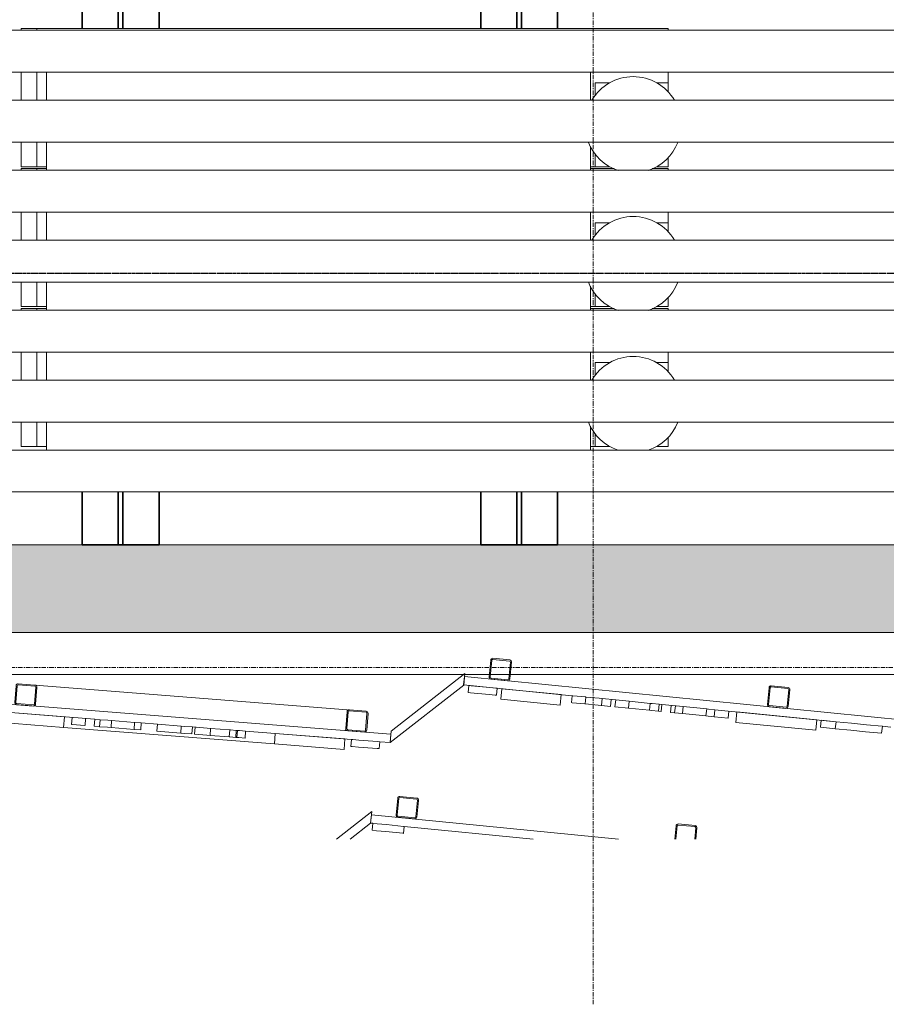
# Model space of a CAD drawing. Header units: millimetres. Extents: x 61846 to 198573, y 13020 to 52988.
# Tile 10 of 240: x 73279 to 75758, y 43947 to 46762. Entities that reach past the tile are written whole.
import ezdxf

# ---------------------------------------------------------------- set-up
doc = ezdxf.new("R2010")
doc.units = ezdxf.units.MM
doc.linetypes.add('Grid Line', pattern=[22.225, 12.7, -3.175, 3.175, -3.175])
doc.linetypes.add('NL_00_doorsnede', pattern=[23, 10, -1, 0, -1, 10, -1])
for name, color, linetype, lineweight in [('A-GENM', 13, 'Continuous', 18), ('A-WALL', 113, 'Continuous', 25), ('G-ANNO-SYMB', 111, 'Continuous', 18), ('I-WALL', 2, 'Continuous', 25), ('S-BEAM', 12, 'Continuous', 35), ('S-GRID', 1, 'Continuous', 18)]:
    doc.layers.add(name, color=color, linetype=linetype, lineweight=lineweight)

# ---------------------------------------------------------------- blocks, each defined once
blk = doc.blocks.new('TadP_A_CON_CONSTRUCTIE_rvt-1-4e verdieping lierenkamer')
at = {"layer": 'I-WALL'}
blk.add_hatch(color=8, dxfattribs=at).paths.add_polyline_path([(76157.5, 45010), (87096, 45010), (87096, 45260), (67706.3, 45260), (67706.3, 45010), (75462.9, 45010)])
at = {"layer": 'I-WALL', "color": 10, "lineweight": 18}
for p, q in [((86305.2, 45260), (67706.3, 45260)), ((67706.3, 45010), (87096, 45010))]:
    blk.add_line(p, q, dxfattribs=at)
blk = doc.blocks.new('22_NOAHH_Wand_Wand-x 2594857 - 22_NOAHH_Wand_Wand-x-150139-4e verdieping lierenkamer')
at = {"layer": 'A-WALL', "color": 130, "lineweight": 13}
for p, q in [((86976.1, 45010), (67706.3, 45010)), ((86976.1, 44890), (72794.4, 44890)), ((74549.2, 44890), (72933.8, 44890)), ((74549.2, 44890), (72933.8, 44890)), ((74622.5, 44890), (74552.4, 44890)), ((74622.5, 44890), (74552.4, 44890)), ((74679.8, 44890), (74625.5, 44890)), ((74679.8, 44890), (74625.5, 44890)), ((76548.7, 44890), (74682.8, 44890)), ((76548.7, 44890), (74682.8, 44890))]:
    blk.add_line(p, q, dxfattribs=at)
blk = doc.blocks.new('22_NOAHH_Wand_Wand-x 2594857 - 22_NOAHH_Wand_Wand-x 2594857-150143-4e verdieping lierenkamer')
blk.add_blockref('22_NOAHH_Wand_Wand-x 2594857 - 22_NOAHH_Wand_Wand-x-150139-4e verdieping lierenkamer', (0, 0))
blk = doc.blocks.new('TadP_A_BWK_BOUWKUNDE_rvt-1-4e verdieping lierenkamer')
at = {"layer": 'A-WALL', "color": 250, "lineweight": 25}
blk.add_blockref('22_NOAHH_Wand_Wand-x 2594857 - 22_NOAHH_Wand_Wand-x 2594857-150143-4e verdieping lierenkamer', (0, 0), dxfattribs=at)
blk = doc.blocks.new('Decorlier liggende trommel - Rij 5-2838829-4e verdieping lierenkamer')
at = {"layer": 'A-GENM'}
for p, q in [((-120, 900), (-120, 945)), ((-120, 945), (-50, 945)), ((70, 945), (150, 945)), ((270, 945), (275, 945)), ((275, 945), (275, 900)), ((-120, 872.5), (-120, 900)), ((-50, 900), (-120, 900)), ((150, 900), (70, 900)), ((275, 900), (270, 900)), ((275, 900), (275, -905.5)), ((-130.9, 872.5), (-50.3, 872.5)), ((70.1, 872.5), (150.9, 872.5)), ((-61.9, -683.5), (-130.9, -683.5)), ((-120, -697), (-120, -683.5)), ((-120, -739), (-120, -697)), ((-120, -697), (-82.5, -697)), ((150.9, -683.5), (70.1, -683.5)), ((82.5, -697), (120, -697)), ((120, -697), (120, -739)), ((-120, -905.5), (-120, -872)), ((120, -872), (120, -905.5)), ((-93.6, -905.5), (-120, -905.5)), ((120, -905.5), (93.6, -905.5)), ((120, -905.5), (150, -905.5)), ((270, -905.5), (275, -905.5))]:
    blk.add_line(p, q, dxfattribs=at)
for start, end in [(111.519, 161.9262), (0, 59.3416), (300.6584, 360), (198.0738, 248.481)]:
    blk.add_arc((0, -805.5), 137.5, start, end, dxfattribs=at)
blk = doc.blocks.new('Decorlier liggende trommel - Rij 5-V1-4e verdieping lierenkamer')
at = {"layer": 'A-GENM'}
for p, q in [((-120, 900), (-120, 945)), ((-120, 945), (-50, 945)), ((70, 945), (150, 945)), ((270, 945), (275, 945)), ((275, 945), (275, 900)), ((-120, 872.5), (-120, 900)), ((-50, 900), (-120, 900)), ((150, 900), (70, 900)), ((275, 900), (270, 900)), ((275, 900), (275, 872.5)), ((-130.9, 872.5), (-50.3, 872.5)), ((70.1, 872.5), (150.9, 872.5)), ((-61.9, -683.5), (-130.9, -683.5)), ((-120, -697), (-120, -683.5)), ((-120, -739), (-120, -697)), ((-120, -697), (-82.5, -697)), ((150.9, -683.5), (70.1, -683.5)), ((82.5, -697), (120, -697)), ((120, -697), (120, -739)), ((275, -683.5), (275, -751)), ((-120, -905.5), (-120, -872)), ((120, -872), (120, -905.5)), ((275, -860), (275, -905.5)), ((-93.6, -905.5), (-120, -905.5)), ((120, -905.5), (93.6, -905.5)), ((120, -905.5), (150, -905.5)), ((270, -905.5), (275, -905.5))]:
    blk.add_line(p, q, dxfattribs=at)
for start, end in [(111.519, 161.9262), (0, 59.3416), (300.6584, 360), (198.0738, 248.481)]:
    blk.add_arc((0, -805.5), 137.5, start, end, dxfattribs=at)
blk = doc.blocks.new('Staalkabel - Rij 1-2833448-4e verdieping lierenkamer')
at = {"layer": 'A-GENM'}
for p, q in [((0, 60), (11750, 60)), ((11750, -60), (0, -60))]:
    blk.add_line(p, q, dxfattribs=at)
blk = doc.blocks.new('Staalkabel - Rij 1-V20-4e verdieping lierenkamer')
at = {"layer": 'A-GENM'}
for p, q in [((0, 60), (11627.6, 60)), ((11609.2, -60), (0, -60))]:
    blk.add_line(p, q, dxfattribs=at)
blk = doc.blocks.new('Staalkabel - Rij 1-V21-4e verdieping lierenkamer')
at = {"layer": 'A-GENM'}
for p, q in [((0, 60), (11627.6, 60)), ((11627.6, -60), (0, -60))]:
    blk.add_line(p, q, dxfattribs=at)
blk = doc.blocks.new('Staalkabel - Rij 2-2838451-4e verdieping lierenkamer')
at = {"layer": 'A-GENM'}
for p, q in [((0, 60), (9744.6, 60)), ((9744.6, -60), (0, -60))]:
    blk.add_line(p, q, dxfattribs=at)
blk = doc.blocks.new('Staalkabel - Rij 2-V22-4e verdieping lierenkamer')
at = {"layer": 'A-GENM'}
for p, q in [((0, 60), (9492.5, 60)), ((9492.5, -60), (0, -60))]:
    blk.add_line(p, q, dxfattribs=at)
blk = doc.blocks.new('Staalkabel - Rij 2-V23-4e verdieping lierenkamer')
at = {"layer": 'A-GENM'}
for p, q in [((0, 60), (9744.6, 60)), ((9744.6, -60), (0, -60))]:
    blk.add_line(p, q, dxfattribs=at)
blk = doc.blocks.new('H-Balk - HEB220-7317298-4e verdieping lierenkamer')
at = {"layer": 'S-BEAM'}
for p, q in [((-852, -110), (-852, 110)), ((-852, 110), (-700.9, 110)), ((624.1, 110), (852, 110)), ((852, 110), (852, -110)), ((-700.9, 6.5), (-852, 6.5)), ((852, 6.5), (624.1, 6.5)), ((-700.9, -6.5), (-852, -6.5)), ((852, -6.5), (624.1, -6.5)), ((-852, -110), (-700.9, -110)), ((624.1, -110), (852, -110))]:
    blk.add_line(p, q, dxfattribs=at)
blk = doc.blocks.new('Orkestkamer zijwand onderstuk - Opgeborgen-5879431-4e verdieping lierenkamer')
at = {"layer": 'A-GENM'}
for p, q in [((-2031.4, 71.6), (-1138.2, 1.3)), ((-1138.2, 1.3), (-1138.7, -4.6)), ((-1346.6, -96.6), (-1949.8, -49.2)), ((-1142.4, -52.5), (-1142.9, -58.5)), ((-1144.8, -82.4), (-1147.1, -112.3))]:
    blk.add_line(p, q, dxfattribs=at)
blk = doc.blocks.new('Orkestkamer beplating - 1800x3880x24 Z-6147517-4e verdieping lierenkamer')
at = {"layer": 'A-GENM'}
for p, q in [((710.1, 0), (0, 0)), ((0, 0), (0, -24)), ((0, -24), (6.3, -24)), ((96, -24), (467.3, -24))]:
    blk.add_line(p, q, dxfattribs=at)
blk = doc.blocks.new('Orkestkamer beplating met deursparing - 2100x6600x24 Z-6815574-4e verdieping lierenkamer')
at = {"layer": 'A-GENM'}
for p, q in [((448.1, 0), (0, 0)), ((0, 0), (0, -24)), ((2100, 0), (548.5, 0)), ((2100, -24), (2100, 0)), ((0, -24), (14.9, -24)), ((104.7, -24), (322.2, -24)), ((360.9, -24), (389.4, -24)), ((571.9, -24), (596.7, -24)), ((848.5, -24), (1252.7, -24)), ((1385.7, -24), (1431.9, -24)), ((1532.5, -24), (1584.8, -24)), ((1685.1, -24), (1988.8, -24)), ((2070.1, -24), (2100, -24))]:
    blk.add_line(p, q, dxfattribs=at)
blk = doc.blocks.new('Orkestkamer beplating - 1800x6600x24 Z-V37-4e verdieping lierenkamer')
at = {"layer": 'A-GENM'}
for p, q in [((1800, 0), (0, 0)), ((0, 0), (0, -24)), ((1800, -24), (1800, 0)), ((0, -24), (312.2, -24)), ((398.3, -24), (437, -24)), ((570, -24), (630.8, -24)), ((721.6, -24), (1070.3, -24)), ((1203.3, -24), (1228.1, -24)), ((1477.8, -24), (1711.3, -24))]:
    blk.add_line(p, q, dxfattribs=at)
blk = doc.blocks.new('Orkestkamer beplating - 230x4233x30 Z-6559122-4e verdieping lierenkamer')
at = {"layer": 'A-GENM'}
for p, q in [((230, 0), (0, 0)), ((0, 0), (0, -30)), ((230, -30), (230, 0)), ((0, -30), (230, -30))]:
    blk.add_line(p, q, dxfattribs=at)
blk = doc.blocks.new('Orkestkamer beplating zaagtand 2 - Type 2-6316633-4e verdieping lierenkamer')
at = {"layer": 'A-GENM'}
for p, q in [((22.1, 0), (0, -24)), ((289.8, 0), (22.1, 0)), ((0, -24), (266.8, -24)), ((266.8, -24), (289.8, 0))]:
    blk.add_line(p, q, dxfattribs=at)
blk = doc.blocks.new('Orkestkamer koker 60x60 - Koker 60x60x3 lg 6600-6316589-4e verdieping lierenkamer')
at = {"layer": 'A-GENM'}
for p, q in [((24, 30), (-24, 30)), ((-30, 24), (-30, -24)), ((-27, -24), (-27, 24)), ((-24, 27), (24, 27)), ((27, 24), (27, -24)), ((30, -24), (30, 24)), ((24, -27), (-24, -27)), ((-24, -30), (24, -30))]:
    blk.add_line(p, q, dxfattribs=at)
for centre, radius, start, end in [((-24, 24), 6, 90, 180), ((24, 24), 6, 0, 90), ((-24, 24), 3, 90, 180), ((24, 24), 3, 0, 90), ((-24, -24), 6, 180, 270), ((-24, -24), 3, 180, 270), ((24, -24), 6, 270, 360), ((24, -24), 3, 270, 360)]:
    blk.add_arc(centre, radius, start, end, dxfattribs=at)
blk = doc.blocks.new('Orkestkamer koker 60x60 - Koker 60x60x3 lg 4173-6384243-4e verdieping lierenkamer')
at = {"layer": 'A-GENM'}
for p, q in [((24, 30), (-24, 30)), ((-30, 24), (-30, -24)), ((-27, -24), (-27, 24)), ((-24, 27), (24, 27)), ((27, 24), (27, -24)), ((30, -24), (30, 24)), ((24, -27), (-24, -27)), ((-24, -30), (24, -30))]:
    blk.add_line(p, q, dxfattribs=at)
for centre, radius, start, end in [((-24, 24), 6, 90, 180), ((24, 24), 6, 0, 90), ((-24, 24), 3, 90, 180), ((24, 24), 3, 0, 90), ((-24, -24), 6, 180, 270), ((-24, -24), 3, 180, 270), ((24, -24), 6, 270, 360), ((24, -24), 3, 270, 360)]:
    blk.add_arc(centre, radius, start, end, dxfattribs=at)
blk = doc.blocks.new('Orkestkamer beplating zaagtand 2 - Type 2 boven-6418542-4e verdieping lierenkamer')
at = {"layer": 'A-GENM'}
for p, q in [((289.8, 0), (161.8, 0)), ((192.4, -24), (266.8, -24)), ((266.8, -24), (289.8, 0))]:
    blk.add_line(p, q, dxfattribs=at)
blk = doc.blocks.new('Orkestkamer koker 60x60 - Koker 60x60x3 lg 6600-V44-4e verdieping lierenkamer')
at = {"layer": 'A-GENM'}
for p, q in [((24, 30), (-24, 30)), ((-30, 24), (-30, -14.2)), ((-27, -13.9), (-27, 24)), ((-24, 27), (24, 27)), ((27, 24), (27, -8.6)), ((30, -8.3), (30, 24))]:
    blk.add_line(p, q, dxfattribs=at)
for centre, radius, start, end in [((-24, 24), 6, 90, 180), ((24, 24), 6, 0, 90), ((-24, 24), 3, 90, 180), ((24, 24), 3, 0, 90)]:
    blk.add_arc(centre, radius, start, end, dxfattribs=at)
blk = doc.blocks.new('Orkestkamer koker 60x60 - Koker 60x60x3 lg 3880-6453064-4e verdieping lierenkamer')
at = {"layer": 'A-GENM'}
for p, q in [((24, 30), (-24, 30)), ((-30, 24), (-30, -24)), ((-27, -24), (-27, 24)), ((-24, 27), (24, 27)), ((27, 24), (27, -24)), ((30, -24), (30, 24)), ((24, -27), (-24, -27)), ((-24, -30), (24, -30))]:
    blk.add_line(p, q, dxfattribs=at)
for centre, radius, start, end in [((-24, 24), 6, 90, 180), ((24, 24), 6, 0, 90), ((-24, 24), 3, 90, 180), ((24, 24), 3, 0, 90), ((-24, -24), 6, 180, 270), ((-24, -24), 3, 180, 270), ((24, -24), 6, 270, 360), ((24, -24), 3, 270, 360)]:
    blk.add_arc(centre, radius, start, end, dxfattribs=at)
blk = doc.blocks.new('Orkestkamer beplating - 170x6600x30 Z-6559121-4e verdieping lierenkamer')
at = {"layer": 'A-GENM'}
for p, q in [((170, 0), (0, 0)), ((0, 0), (0, -30)), ((170, -30), (170, 0)), ((0, -30), (170, -30))]:
    blk.add_line(p, q, dxfattribs=at)
blk = doc.blocks.new('Orkestkamer beplating - 230x6600x30 Z-6559120-4e verdieping lierenkamer')
at = {"layer": 'A-GENM'}
for p, q in [((230, 0), (0, 0)), ((0, 0), (0, -30)), ((230, -30), (230, 0)), ((0, -30), (230, -30))]:
    blk.add_line(p, q, dxfattribs=at)
blk = doc.blocks.new('Orkestkamer beplating - 200x4233x30 Z-6559124-4e verdieping lierenkamer')
at = {"layer": 'A-GENM'}
for p, q in [((200, 0), (0, 0)), ((0, 0), (0, -30)), ((200, -30), (200, 0)), ((0, -30), (200, -30))]:
    blk.add_line(p, q, dxfattribs=at)
blk = doc.blocks.new('Orkestkamer Fijndiffusie M - Orkestkamer Fijndiffusie M-6719166-4e verdieping lierenkamer')
at = {"layer": 'A-GENM'}
for p, q in [((74564.5, 44858.1), (74562.5, 44838.2)), ((74564.5, 44858.1), (74570.7, 44857.5)), ((74570.7, 44857.5), (74624, 44852.3)), ((74624, 44852.3), (74641.4, 44850.6)), ((74641.4, 44850.6), (74645.4, 44850.2)), ((74643.5, 44830.3), (74645.5, 44850.2)), ((74568.8, 44837.6), (74562.5, 44838.2)), ((74622, 44832.4), (74568.8, 44837.6)), ((74639.5, 44830.7), (74622, 44832.4)), ((74643.4, 44830.3), (74639.5, 44830.7))]:
    blk.add_line(p, q, dxfattribs=at)
blk = doc.blocks.new('Orkestkamer Fijndiffusie M - Orkestkamer Fijndiffusie M-6717529-4e verdieping lierenkamer')
at = {"layer": 'A-GENM'}
for p, q in [((70258.6, 44858.4), (70256.6, 44838.5)), ((70258.7, 44858.4), (70262.6, 44858)), ((70262.6, 44858), (70280, 44856.3)), ((70280, 44856.3), (70333.3, 44851)), ((70333.3, 44851), (70339.5, 44850.4)), ((70337.5, 44830.5), (70339.5, 44850.4)), ((70260.6, 44838.1), (70256.7, 44838.5)), ((70278.1, 44836.4), (70260.6, 44838.1)), ((70331.3, 44831.1), (70278.1, 44836.4)), ((70337.5, 44830.5), (70331.3, 44831.1))]:
    blk.add_line(p, q, dxfattribs=at)
blk = doc.blocks.new('Orkestkamer Fijndiffusie S - Orkestkamer Fijndiffusie S-V63-4e verdieping lierenkamer')
at = {"layer": 'A-GENM'}
for q in [(74943.7, 44800.7), (74971.5, 44818.1)]:
    blk.add_line((74969.5, 44798.2), q, dxfattribs=at)
blk = doc.blocks.new('Orkestkamer Fijndiffusie M - Orkestkamer Fijndiffusie M-V64-4e verdieping lierenkamer')
at = {"layer": 'A-GENM'}
for p, q in [((75306.1, 44764.9), (75265.3, 44769)), ((75308.1, 44784.8), (75306.1, 44764.9))]:
    blk.add_line(p, q, dxfattribs=at)
blk = doc.blocks.new('Orkestkamer Fijndiffusie M - Orkestkamer Fijndiffusie M-V65-4e verdieping lierenkamer')
at = {"layer": 'A-GENM'}
for p, q in [((75020.7, 44793.1), (75022.7, 44813)), ((75080.5, 44787.2), (75020.7, 44793.1)), ((75022.7, 44813), (75082.4, 44807.1)), ((75082.4, 44807.1), (75080.5, 44787.2)), ((75082.4, 44807.1), (75088.5, 44806.5)), ((75088.5, 44806.5), (75108.3, 44804.6)), ((75106.4, 44784.7), (75108.3, 44804.6)), ((75086.5, 44786.6), (75080.5, 44787.2)), ((75106.4, 44784.7), (75086.5, 44786.6))]:
    blk.add_line(p, q, dxfattribs=at)
blk = doc.blocks.new('Orkestkamer Fijndiffusie M - Orkestkamer Fijndiffusie M-V66-4e verdieping lierenkamer')
at = {"layer": 'A-GENM'}
for p, q in [((75175, 44777.9), (75176.9, 44797.8)), ((75176.9, 44797.8), (75244.3, 44791.1)), ((75244.3, 44791.1), (75242.3, 44771.2)), ((75244.3, 44791.1), (75250, 44790.6)), ((75250, 44790.6), (75267.3, 44788.9)), ((75242.3, 44771.2), (75175, 44777.9)), ((75248.1, 44770.7), (75242.3, 44771.2)), ((75265.3, 44769), (75248.1, 44770.7)), ((75265.4, 44768.9), (75267.4, 44788.8))]:
    blk.add_line(p, q, dxfattribs=at)
blk = doc.blocks.new('Orkestkamer Fijndiffusie M - Orkestkamer Fijndiffusie M-V67-4e verdieping lierenkamer')
at = {"layer": 'A-GENM'}
for p, q in [((74898.3, 44825.3), (74936.4, 44821.6)), ((74936.4, 44821.6), (74944.7, 44820.7)), ((74943.6, 44800.8), (74945.6, 44820.7)), ((74944.7, 44820.7), (74945.5, 44820.7)), ((74934.4, 44801.7), (74896.4, 44805.4)), ((74942.7, 44800.8), (74934.4, 44801.7)), ((74943.5, 44800.8), (74942.7, 44800.8))]:
    blk.add_line(p, q, dxfattribs=at)
blk = doc.blocks.new('Orkestkamer Fijndiffusie L - Orkestkamer Fijndiffusie L-V68-4e verdieping lierenkamer')
at = {"layer": 'A-GENM'}
for p, q in [((75140.4, 44781.3), (75142.4, 44801.2)), ((75154.7, 44800), (75152.7, 44780.1)), ((75176.9, 44797.8), (75154.7, 44800)), ((75152.7, 44780.1), (75140.4, 44781.3)), ((75152.7, 44780.1), (75175, 44777.9))]:
    blk.add_line(p, q, dxfattribs=at)
blk = doc.blocks.new('Orkestkamer Fijndiffusie L - Orkestkamer Fijndiffusie L-V69-4e verdieping lierenkamer')
at = {"layer": 'A-GENM'}
for p, q in [((74984.1, 44816.9), (74982.1, 44796.9)), ((75020.6, 44793.1), (74982.1, 44796.9)), ((74984.1, 44816.9), (75022.6, 44813)), ((75108.6, 44804.5), (75116.4, 44803.8)), ((75114.4, 44783.9), (75116.4, 44803.8)), ((75114.4, 44783.9), (75106.6, 44784.6))]:
    blk.add_line(p, q, dxfattribs=at)
blk = doc.blocks.new('Orkestkamer Fijndiffusie S - Orkestkamer Fijndiffusie S-V62-4e verdieping lierenkamer')
at = {"layer": 'A-GENM'}
for p, q in [((70544.9, 44830.1), (70542.9, 44810.2)), ((70544.9, 44830.1), (70546.9, 44829.9)), ((70546.9, 44829.9), (70582.5, 44826.4)), ((70581.4, 44806.4), (70583.4, 44826.3)), ((70582.5, 44826.4), (70583.4, 44826.3)), ((70544.9, 44810), (70542.9, 44810.2)), ((70580.6, 44806.5), (70544.9, 44810)), ((70581.4, 44806.4), (70580.6, 44806.5))]:
    blk.add_line(p, q, dxfattribs=at)
blk = doc.blocks.new('Orkestkamer Fijndiffusie M - Orkestkamer Fijndiffusie M-V71-4e verdieping lierenkamer')
at = {"layer": 'A-GENM'}
for p, q in [((75569.6, 44738.9), (75571.6, 44758.8)), ((75569.8, 44738.9), (75569.6, 44738.9)), ((75571.7, 44758.8), (75569.8, 44738.9)), ((75569.8, 44738.9), (75612.3, 44734.7)), ((75614.3, 44754.6), (75571.7, 44758.8))]:
    blk.add_line(p, q, dxfattribs=at)
blk = doc.blocks.new('Orkestkamer Fijndiffusie L - Orkestkamer Fijndiffusie L-V55-4e verdieping lierenkamer')
at = {"layer": 'A-GENM'}
for p, q in [((71475.5, 44738.6), (71473.5, 44718.7)), ((71475.5, 44738.6), (71519.5, 44734.2)), ((71519.5, 44734.2), (71562.2, 44729.9)), ((71517.5, 44714.3), (71473.5, 44718.7)), ((71560.2, 44710), (71517.5, 44714.3)), ((71605.8, 44705.4), (71560.2, 44710)), ((71562.2, 44729.9), (71607.8, 44725.3)), ((71606, 44705.4), (71608, 44725.3)), ((71607.8, 44725.3), (71608, 44725.3)), ((71606, 44705.4), (71605.8, 44705.4))]:
    blk.add_line(p, q, dxfattribs=at)
blk = doc.blocks.new('Orkestkamer Fijndiffusie S - Orkestkamer Fijndiffusie S-V88-4e verdieping lierenkamer')
at = {"layer": 'A-GENM'}
for p, q in [((73781, 44739.1), (73779.4, 44719.1)), ((73814.3, 44716.4), (73779.4, 44719.1)), ((73824.1, 44715.6), (73814.3, 44716.4))]:
    blk.add_line(p, q, dxfattribs=at)
blk = doc.blocks.new('Orkestkamer Fijndiffusie S - Orkestkamer Fijndiffusie S-V89-4e verdieping lierenkamer')
at = {"layer": 'A-GENM'}
for p, q in [((73824.1, 44715.6), (73825.6, 44735.6)), ((73825.6, 44735.6), (73880.6, 44731.2)), ((73879, 44711.3), (73824.1, 44715.6)), ((73880.6, 44731.2), (73879, 44711.3)), ((73880.7, 44711.2), (73879, 44711.3)), ((73880.6, 44731.2), (73882.3, 44731.1)), ((73897.3, 44709.9), (73880.7, 44711.2)), ((73882.3, 44731.1), (73898.8, 44729.8)), ((73897.3, 44709.9), (73898.8, 44729.8))]:
    blk.add_line(p, q, dxfattribs=at)
blk = doc.blocks.new('Orkestkamer Fijndiffusie M - Orkestkamer Fijndiffusie M-V90-4e verdieping lierenkamer')
at = {"layer": 'A-GENM'}
for p, q in [((73900.7, 44709.6), (73897.3, 44709.9)), ((73899.9, 44729.7), (73902.3, 44729.5)), ((73902.3, 44729.5), (73900.7, 44709.6)), ((73906.5, 44709.1), (73900.7, 44709.6)), ((73902.3, 44729.5), (73908.1, 44729.1)), ((73924, 44707.8), (73906.5, 44709.1)), ((73908.1, 44729.1), (73925.6, 44727.7)), ((73924.1, 44707.7), (73925.7, 44727.7))]:
    blk.add_line(p, q, dxfattribs=at)
blk = doc.blocks.new('Orkestkamer Fijndiffusie L - Orkestkamer Fijndiffusie L-V91-4e verdieping lierenkamer')
at = {"layer": 'A-GENM'}
for p, q in [((73671.6, 44727.6), (73673.2, 44747.6)), ((73673.2, 44747.6), (73741.5, 44742.2)), ((73741.5, 44742.2), (73739.9, 44722.2)), ((73741.5, 44742.2), (73751.7, 44741.4)), ((73751.7, 44741.4), (73773.5, 44739.7)), ((73771.9, 44719.7), (73773.5, 44739.7)), ((73739.9, 44722.2), (73671.6, 44727.6)), ((73750.2, 44721.4), (73739.9, 44722.2)), ((73771.9, 44719.7), (73750.2, 44721.4))]:
    blk.add_line(p, q, dxfattribs=at)
blk = doc.blocks.new('Orkestkamer Fijndiffusie L - Orkestkamer Fijndiffusie L-V61-4e verdieping lierenkamer')
at = {"layer": 'A-GENM'}
for p, q in [((70624.7, 44822.2), (70622.7, 44802.3)), ((70624.7, 44822.2), (70647.2, 44820)), ((70647.2, 44820), (70657.5, 44819)), ((70655.6, 44799.1), (70657.5, 44819)), ((70657.5, 44819), (70723.4, 44812.5)), ((70645.2, 44800.1), (70622.7, 44802.3)), ((70655.6, 44799.1), (70645.2, 44800.1)), ((70721.4, 44792.6), (70655.6, 44799.1)), ((70723.4, 44812.5), (70721.4, 44792.6))]:
    blk.add_line(p, q, dxfattribs=at)
blk = doc.blocks.new('Orkestkamer Fijndiffusie S - Orkestkamer Fijndiffusie S-V92-4e verdieping lierenkamer')
at = {"layer": 'A-GENM'}
for p, q in [((73429.2, 44766.8), (73427.7, 44746.8)), ((73466.3, 44743.8), (73467.8, 44763.7)), ((73429.7, 44746.7), (73427.7, 44746.8)), ((73465.4, 44743.8), (73429.7, 44746.7)), ((73466.2, 44743.8), (73465.4, 44743.8))]:
    blk.add_line(p, q, dxfattribs=at)
blk = doc.blocks.new('Orkestkamer Fijndiffusie L - Orkestkamer Fijndiffusie L-V93-4e verdieping lierenkamer')
at = {"layer": 'A-GENM'}
for p, q in [((73494.4, 44761.6), (73492.8, 44741.7)), ((73493, 44741.7), (73492.8, 44741.7)), ((73506.7, 44740.6), (73493, 44741.7)), ((73494.4, 44761.6), (73494.6, 44761.6)), ((73494.6, 44761.6), (73508.3, 44760.5)), ((73608.3, 44752.7), (73627.1, 44751.2)), ((73625.6, 44731.2), (73627.1, 44751.2)), ((73625.6, 44731.2), (73606.7, 44732.7))]:
    blk.add_line(p, q, dxfattribs=at)
blk = doc.blocks.new('Orkestkamer Fijndiffusie S - Orkestkamer Fijndiffusie S boven-6940022-4e verdieping lierenkamer')
at = {"layer": 'A-GENM'}
for p, q in [((69984.3, 44464.3), (69982.3, 44444.4)), ((69984.4, 44464.2), (69996.7, 44463)), ((69996.7, 44463), (70023.4, 44460.4)), ((70023.4, 44460.4), (70072.5, 44455.5)), ((70071.8, 44435.5), (70073.8, 44455.4)), ((70072.5, 44455.5), (70073.8, 44455.4)), ((69994.8, 44443.1), (69982.3, 44444.4)), ((70021.4, 44440.5), (69994.8, 44443.1)), ((70070.5, 44435.6), (70021.4, 44440.5)), ((70071.8, 44435.5), (70070.5, 44435.6))]:
    blk.add_line(p, q, dxfattribs=at)

msp = doc.modelspace()

# ---------------------------------------------------------------- linework, layer by layer
at = {"layer": 'G-ANNO-SYMB', "linetype": 'NL_00_doorsnede', "lineweight": 25}
msp.add_line((89861.1, 46036.1), (65688.3, 46036.1), dxfattribs=at)
at = {"layer": 'S-GRID', "linetype": 'Grid Line'}
for p, q in [((74920, 43946.7), (74920, 51755.7)), ((63874, 44910), (91219.4, 44910))]:
    msp.add_line(p, q, dxfattribs=at)

# ---------------------------------------------------------------- block references
at = {"lineweight": 5}
for name in ['TadP_A_BWK_BOUWKUNDE_rvt-1-4e verdieping lierenkamer', 'TadP_A_CON_CONSTRUCTIE_rvt-1-4e verdieping lierenkamer']:
    msp.add_blockref(name, (0, 0), dxfattribs=at)
at = {"layer": 'A-GENM'}
for name, p, rotation in [('Decorlier liggende trommel - Rij 5-2838829-4e verdieping lierenkamer', (74228.5, 46461.5), 89.99999999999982), ('Staalkabel - Rij 1-V21-4e verdieping lierenkamer', (83582.2, 46671.5), 180), ('Staalkabel - Rij 2-V23-4e verdieping lierenkamer', (81699.2, 46471.5), 180), ('Staalkabel - Rij 1-V21-4e verdieping lierenkamer', (83582.2, 46271.5), 180), ('Decorlier liggende trommel - Rij 5-V1-4e verdieping lierenkamer', (74228.5, 46061.5), 89.99999999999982), ('Staalkabel - Rij 2-V22-4e verdieping lierenkamer', (81699.2, 46071.5), 180), ('Staalkabel - Rij 1-V20-4e verdieping lierenkamer', (83582.2, 45871.5), 180), ('Decorlier liggende trommel - Rij 5-V1-4e verdieping lierenkamer', (74228.5, 45661.5), 89.99999999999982), ('Staalkabel - Rij 2-2838451-4e verdieping lierenkamer', (81699.2, 45671.5), 180), ('Staalkabel - Rij 1-2833448-4e verdieping lierenkamer', (84199.2, 45471.5), 180), ('Orkestkamer koker 60x60 - Koker 60x60x3 lg 6600-6316589-4e verdieping lierenkamer', (74654, 44903.7), 354.3557842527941), ('Orkestkamer beplating met deursparing - 2100x6600x24 Z-6815574-4e verdieping lierenkamer', (72247.6, 44883.8), 355.5005392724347), ('Orkestkamer beplating zaagtand 2 - Type 2-6316633-4e verdieping lierenkamer', (74324.5, 44714), 38.06403152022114), ('Orkestkamer beplating - 1800x6600x24 Z-V37-4e verdieping lierenkamer', (74551.5, 44883.7), 354.3557842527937), ('Orkestkamer koker 60x60 - Koker 60x60x3 lg 4173-6384243-4e verdieping lierenkamer', (73296.9, 44831.3), 355.5005392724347), ('Orkestkamer beplating - 170x6600x30 Z-6559121-4e verdieping lierenkamer', (74658.6, 44849), 354.3557842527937), ('Orkestkamer koker 60x60 - Koker 60x60x3 lg 6600-6316589-4e verdieping lierenkamer', (75450.1, 44825.1), 354.3557842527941), ('Orkestkamer beplating - 230x4233x30 Z-6559122-4e verdieping lierenkamer', (73177.9, 44786.5), 355.5005392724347), ('Orkestkamer Fijndiffusie L - Orkestkamer Fijndiffusie L-V61-4e verdieping lierenkamer', (3794.1, -1463.8), 1.144755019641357), ('Orkestkamer koker 60x60 - Koker 60x60x3 lg 6600-6316589-4e verdieping lierenkamer', (74243.9, 44756.8), 355.5005392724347), ('Orkestkamer beplating - 230x6600x30 Z-6559120-4e verdieping lierenkamer', (75330.4, 44782.6), 354.3557842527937), ('Orkestkamer Fijndiffusie L - Orkestkamer Fijndiffusie L-V55-4e verdieping lierenkamer', (4232.7, -133.8), 0.1201265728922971), ('Orkestkamer beplating - 200x4233x30 Z-6559124-4e verdieping lierenkamer', (74010.3, 44721), 355.5005392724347), ('Orkestkamer Fijndiffusie M - Orkestkamer Fijndiffusie M-6717529-4e verdieping lierenkamer', (4922.5, -1612.9), 1.197379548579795), ('Orkestkamer koker 60x60 - Koker 60x60x3 lg 3880-6453064-4e verdieping lierenkamer', (74388, 44508.8), 354.3557842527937), ('Orkestkamer beplating zaagtand 2 - Type 2 boven-6418542-4e verdieping lierenkamer', (74058.4, 44319), 38.11683532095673), ('Orkestkamer beplating - 1800x3880x24 Z-6147517-4e verdieping lierenkamer', (74285.5, 44488.7), 354.3557842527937), ('Orkestkamer koker 60x60 - Koker 60x60x3 lg 6600-V44-4e verdieping lierenkamer', (75184.1, 44430.1), 354.3557842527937)]:
    msp.add_blockref(name, p, dxfattribs=dict(at, rotation=rotation))
for name, p in [('Orkestkamer zijwand onderstuk - Opgeborgen-5879431-4e verdieping lierenkamer', (75354.6, 44787.7)), ('Orkestkamer Fijndiffusie M - Orkestkamer Fijndiffusie M-6719166-4e verdieping lierenkamer', (0, 0)), ('Orkestkamer Fijndiffusie S - Orkestkamer Fijndiffusie S-V62-4e verdieping lierenkamer', (4315, -1)), ('Orkestkamer Fijndiffusie M - Orkestkamer Fijndiffusie M-V67-4e verdieping lierenkamer', (0, 0)), ('Orkestkamer Fijndiffusie S - Orkestkamer Fijndiffusie S-V63-4e verdieping lierenkamer', (0, 0)), ('Orkestkamer Fijndiffusie L - Orkestkamer Fijndiffusie L-V69-4e verdieping lierenkamer', (0, 0)), ('Orkestkamer Fijndiffusie M - Orkestkamer Fijndiffusie M-V65-4e verdieping lierenkamer', (0, 0)), ('Orkestkamer Fijndiffusie L - Orkestkamer Fijndiffusie L-V68-4e verdieping lierenkamer', (0, 0)), ('Orkestkamer Fijndiffusie M - Orkestkamer Fijndiffusie M-V66-4e verdieping lierenkamer', (0, 0)), ('Orkestkamer Fijndiffusie S - Orkestkamer Fijndiffusie S-V92-4e verdieping lierenkamer', (0, 0)), ('Orkestkamer Fijndiffusie M - Orkestkamer Fijndiffusie M-V64-4e verdieping lierenkamer', (0, 0)), ('Orkestkamer Fijndiffusie L - Orkestkamer Fijndiffusie L-V93-4e verdieping lierenkamer', (0, 0)), ('Orkestkamer Fijndiffusie L - Orkestkamer Fijndiffusie L-V91-4e verdieping lierenkamer', (0, 0)), ('Orkestkamer Fijndiffusie S - Orkestkamer Fijndiffusie S-V88-4e verdieping lierenkamer', (0, 0)), ('Orkestkamer Fijndiffusie S - Orkestkamer Fijndiffusie S-V89-4e verdieping lierenkamer', (0, 0)), ('Orkestkamer Fijndiffusie M - Orkestkamer Fijndiffusie M-V71-4e verdieping lierenkamer', (0, 0)), ('Orkestkamer Fijndiffusie M - Orkestkamer Fijndiffusie M-V90-4e verdieping lierenkamer', (0, 0)), ('Orkestkamer Fijndiffusie S - Orkestkamer Fijndiffusie S boven-6940022-4e verdieping lierenkamer', (4305, 0))]:
    msp.add_blockref(name, p, dxfattribs=at)
at = {"layer": 'S-BEAM', "rotation": 90}
for p in [(73567.9, 46112.4), (74707.9, 46112.4)]:
    msp.add_blockref('H-Balk - HEB220-7317298-4e verdieping lierenkamer', p, dxfattribs=at)

doc.saveas('drawing.dxf')
